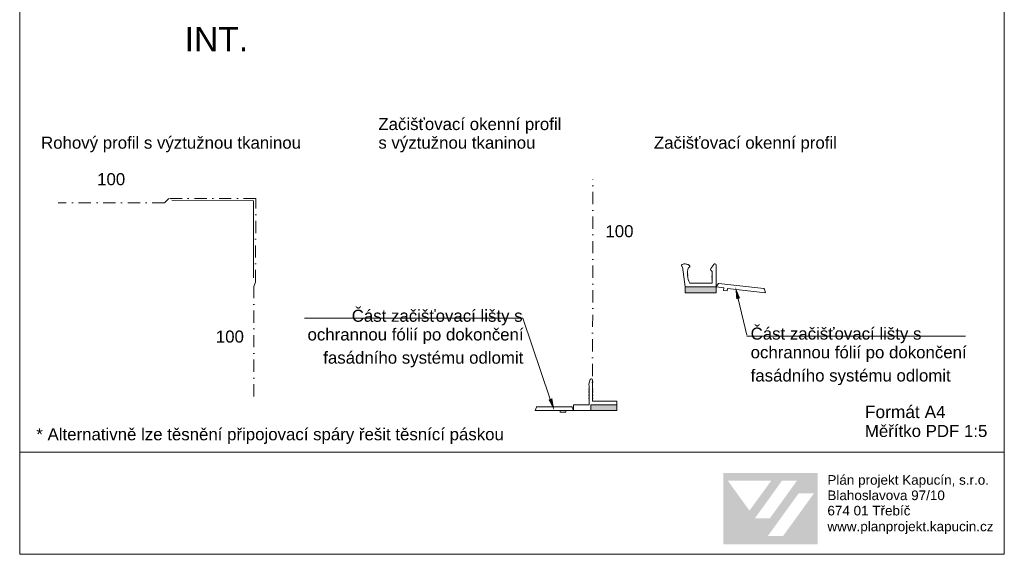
# Model space of a CAD drawing. Header units: millimetres. Extents: x -172116 to -156978, y -29806 to 62594.
# Tile 12 of 23: x -158000 to -156978, y 33513 to 34068. Entities that reach past the tile are written whole.
import ezdxf

# ---------------------------------------------------------------- set-up
doc = ezdxf.new("R2010")
doc.units = ezdxf.units.MM
doc.header["$MEASUREMENT"] = 0
doc.linetypes.add('VÝZTUŽNÁ_SÍŤ', pattern=[25.4, 12.7, -6.35, 0, -6.35])
doc.styles.add('GENEROVANÝ_STYL_1', font='txt')

msp = doc.modelspace()

# ---------------------------------------------------------------- hatches: boundary and pattern name
at = {"linetype": 'Continuous', "lineweight": 20, "true_color": 0xff6600}
for points in [[(-157309.1, 33790.3), (-157309.1, 33784.4), (-157277.1, 33784.3), (-157277.1, 33790.3)], [(-157380.1, 33668), (-157407.1, 33668), (-157407.1, 33662.2), (-157380.1, 33662.2)]]:
    msp.add_hatch(color=30, dxfattribs=at).paths.add_polyline_path(points)
at = {"linetype": 'Continuous', "lineweight": 13}
for points in [[(-157256.2, 33777.6), (-157252.2, 33778.6), (-157257.1, 33790.3)], [(-157447.2, 33674.7), (-157451.1, 33673.3), (-157445.1, 33662.2)]]:
    msp.add_hatch(color=154, dxfattribs=at).paths.add_polyline_path(points)
h = msp.add_hatch(color=1, dxfattribs=at)
h.paths.add_polyline_path([(-157269.5, 33523.3), (-157171.7, 33523.3), (-157171.7, 33597.1), (-157269.5, 33597.1)])
h.paths.add_polyline_path([(-157265, 33589.3), (-157219.9, 33589.2), (-157242.5, 33558.1)], flags=0)
h.paths.add_polyline_path([(-157236.9, 33550.1), (-157208.6, 33589.4), (-157193, 33589.4), (-157221.4, 33550.1)], flags=0)
h.paths.add_polyline_path([(-157207.7, 33531.7), (-157223.5, 33531.7), (-157191.5, 33576), (-157175.6, 33576)], flags=0)

# ---------------------------------------------------------------- linework, layer by layer
at = {"color": 7, "linetype": 'VÝZTUŽNÁ_SÍŤ', "lineweight": 13}
for p, q in [((-157405.4, 33672.3), (-157405, 33902.3)), ((-157845.2, 33882), (-157849.6, 33877.6)), ((-157754.9, 33882), (-157845.2, 33882)), ((-157755.2, 33795.3), (-157754.9, 33882)), ((-157849.6, 33877.6), (-157960.2, 33877.6)), ((-157756.9, 33790.9), (-157755.2, 33795.3)), ((-157756.8, 33676.7), (-157756.9, 33790.9))]:
    msp.add_line(p, q, dxfattribs=at)
at = {"color": 48, "linetype": 'Continuous', "lineweight": 20, "true_color": 0x5a400a}
for p, q in [((-157309.1, 33790.3), (-157312.1, 33811.3)), ((-157282.5, 33809.4), (-157279.4, 33813.8)), ((-157281.4, 33806.7), (-157282.5, 33807.9)), ((-157278.5, 33814.3), (-157278.3, 33814.3)), ((-157277.1, 33813.1), (-157277.1, 33790.3)), ((-157306.8, 33803.9), (-157306.4, 33803.7)), ((-157306.8, 33803.5), (-157306.4, 33803.7)), ((-157306.8, 33803.1), (-157306.4, 33802.9)), ((-157306.8, 33802.7), (-157306.4, 33802.9)), ((-157306.7, 33802.3), (-157306.3, 33802.1)), ((-157306.7, 33801.9), (-157306.3, 33802.1)), ((-157281.1, 33802.1), (-157281.5, 33801.9)), ((-157281.1, 33801.7), (-157281.5, 33801.9)), ((-157281.1, 33801.3), (-157281.5, 33801.1)), ((-157281.1, 33800.9), (-157281.5, 33801.1)), ((-157281.1, 33800.5), (-157281.5, 33800.3)), ((-157281.1, 33800.1), (-157281.5, 33800.3)), ((-157281.1, 33799.7), (-157281.5, 33799.5)), ((-157281.1, 33799.3), (-157281.5, 33799.5)), ((-157281.1, 33798.9), (-157281.5, 33798.7)), ((-157281.1, 33798.5), (-157281.5, 33798.7)), ((-157281.1, 33794.3), (-157281.1, 33805.9)), ((-157309.1, 33790.3), (-157309.1, 33784.4)), ((-157309.1, 33790.3), (-157277.1, 33790.3)), ((-157304.6, 33794.3), (-157281.1, 33794.3)), ((-157277.1, 33790.3), (-157275, 33793.6)), ((-157277.1, 33790.3), (-157277.1, 33784.3)), ((-157269.1, 33789.4), (-157277.1, 33790.3)), ((-157274.3, 33794), (-157227.6, 33788.6)), ((-157269.4, 33786.8), (-157269.1, 33789.4)), ((-157265.5, 33786.3), (-157269.4, 33786.8)), ((-157265.2, 33788.9), (-157265.5, 33786.3)), ((-157225.7, 33784.4), (-157265.2, 33788.9)), ((-157225.7, 33784.4), (-157226.9, 33788.1)), ((-157309.1, 33784.4), (-157277.1, 33784.3)), ((-157406.8, 33694.8), (-157406.6, 33694.8)), ((-157409.3, 33689.4), (-157407.7, 33694.3)), ((-157408.8, 33684.9), (-157409.2, 33684.7)), ((-157408.8, 33684.5), (-157409.2, 33684.7)), ((-157408.8, 33688), (-157408.8, 33668.6)), ((-157405.4, 33672.3), (-157405.4, 33693.7)), ((-157405.4, 33684.9), (-157405.1, 33684.7)), ((-157405.4, 33684.5), (-157405.1, 33684.7)), ((-157408.8, 33684.1), (-157409.2, 33683.9)), ((-157408.8, 33683.7), (-157409.2, 33683.9)), ((-157408.8, 33683.4), (-157409.2, 33683.2)), ((-157408.8, 33683), (-157409.2, 33683.2)), ((-157408.8, 33682.6), (-157409.2, 33682.4)), ((-157408.8, 33682.2), (-157409.2, 33682.4)), ((-157408.8, 33681.8), (-157409.2, 33681.6)), ((-157408.8, 33681.4), (-157409.2, 33681.6)), ((-157408.8, 33681.1), (-157409.2, 33680.9)), ((-157408.8, 33680.7), (-157409.2, 33680.9)), ((-157408.8, 33680.3), (-157409.2, 33680.1)), ((-157408.8, 33679.9), (-157409.2, 33680.1)), ((-157408.8, 33679.5), (-157409.2, 33679.3)), ((-157408.8, 33679.1), (-157409.2, 33679.3)), ((-157408.8, 33678.7), (-157409.2, 33678.5)), ((-157408.8, 33678.3), (-157409.2, 33678.5)), ((-157408.8, 33678), (-157409.2, 33677.8)), ((-157408.8, 33677.6), (-157409.2, 33677.8)), ((-157408.8, 33677.3), (-157409.2, 33677.1)), ((-157408.8, 33676.9), (-157409.2, 33677.1)), ((-157408.8, 33676.5), (-157409.2, 33676.3)), ((-157408.8, 33676.1), (-157409.2, 33676.3)), ((-157408.8, 33675.7), (-157409.2, 33675.5)), ((-157408.8, 33675.3), (-157409.2, 33675.5)), ((-157408.8, 33674.9), (-157409.2, 33674.8)), ((-157408.8, 33674.6), (-157409.2, 33674.8)), ((-157405.4, 33684.1), (-157405.1, 33683.9)), ((-157405.4, 33683.7), (-157405.1, 33683.9)), ((-157405.4, 33683.4), (-157405.1, 33683.2)), ((-157405.4, 33683), (-157405.1, 33683.2)), ((-157405.4, 33682.6), (-157405.1, 33682.4)), ((-157405.4, 33682.2), (-157405.1, 33682.4)), ((-157405.4, 33681.8), (-157405.1, 33681.6)), ((-157405.4, 33681.4), (-157405.1, 33681.6)), ((-157405.4, 33681.1), (-157405.1, 33680.9)), ((-157405.4, 33680.7), (-157405.1, 33680.9)), ((-157405.4, 33680.3), (-157405.1, 33680.1)), ((-157405.4, 33679.9), (-157405.1, 33680.1)), ((-157405.4, 33679.5), (-157405.1, 33679.3)), ((-157405.4, 33679.1), (-157405.1, 33679.3)), ((-157405.4, 33678.7), (-157405.1, 33678.5)), ((-157405.4, 33678.3), (-157405.1, 33678.5)), ((-157405.4, 33678), (-157405.1, 33677.8)), ((-157405.4, 33677.6), (-157405.1, 33677.8)), ((-157405.4, 33677.3), (-157405.1, 33677.1)), ((-157405.4, 33676.9), (-157405.1, 33677.1)), ((-157405.4, 33676.5), (-157405.1, 33676.3)), ((-157405.4, 33676.1), (-157405.1, 33676.3)), ((-157405.4, 33675.7), (-157405.1, 33675.5)), ((-157405.4, 33675.3), (-157405.1, 33675.5)), ((-157405.4, 33674.9), (-157405.1, 33674.8)), ((-157405.4, 33674.6), (-157405.1, 33674.8)), ((-157465.1, 33662.2), (-157463.5, 33665.6)), ((-157427.4, 33666), (-157462.8, 33666)), ((-157425.1, 33662.2), (-157426.7, 33665.6)), ((-157425.1, 33667.4), (-157425.1, 33662.2)), ((-157409.4, 33668), (-157424.5, 33668)), ((-157408.8, 33674.2), (-157409.2, 33674)), ((-157408.8, 33673.8), (-157409.2, 33674)), ((-157380.1, 33668), (-157407.1, 33668)), ((-157407.1, 33662.2), (-157407.1, 33668)), ((-157405.4, 33674.2), (-157405.1, 33674)), ((-157405.4, 33673.8), (-157405.1, 33674)), ((-157380.5, 33671.9), (-157405, 33671.9)), ((-157380.1, 33671.5), (-157380.1, 33668)), ((-157380.1, 33668), (-157380.1, 33662.2)), ((-157425.1, 33662.2), (-157465.1, 33662.2)), ((-157439.1, 33660.2), (-157439.1, 33662.2)), ((-157433.1, 33660.2), (-157439.1, 33660.2)), ((-157433.1, 33662.2), (-157433.1, 33660.2)), ((-157407.1, 33662.2), (-157425.1, 33662.2))]:
    msp.add_line(p, q, dxfattribs=at)
at = {"color": 7, "linetype": 'Continuous', "lineweight": 20}
msp.add_line((-157277.1, 33790.3), (-157277.1, 33789.5), dxfattribs=at)
at = {"color": 154, "linetype": 'Continuous', "lineweight": 13}
for p, q in [((-157254.2, 33778.1), (-157245.3, 33740.4)), ((-157479.6, 33757.8), (-157704.5, 33757.8)), ((-157477.6, 33757.8), (-157479.6, 33757.8)), ((-157449.2, 33674), (-157477.6, 33757.8)), ((-157245.3, 33739.3), (-157243.3, 33739.3)), ((-157243.3, 33739.3), (-157018.4, 33739.3)), ((-158000, 33618.7), (-156978, 33618.7))]:
    msp.add_line(p, q, dxfattribs=at)
at = {"color": 30, "linetype": 'Continuous', "lineweight": 20, "true_color": 0xff6600}
msp.add_line((-157407.1, 33662.2), (-157380.1, 33662.2), dxfattribs=at)
at = {"color": 154, "linetype": 'Continuous', "lineweight": 13}
msp.add_lwpolyline([(-158000, 34980), (-156978, 34980), (-156978, 33512.8), (-158000, 33512.8)], close=True, dxfattribs=at)
at = {"color": 48, "linetype": 'Continuous', "lineweight": 20, "true_color": 0x5a400a}
msp.add_lwpolyline([(-157757.3, 33799.8), (-157757.3, 33879.9), (-157842, 33880.6)], dxfattribs=at)
at = {"color": 48, "linetype": 'Continuous', "lineweight": 20, "true_color": 0x5a400a, "flags": 128}
msp.add_lwpolyline([(-157305.9, 33810.4), (-157305.3, 33810.6), (-157304.8, 33810.9), (-157304.5, 33811.2), (-157304.4, 33811.6), (-157304.4, 33812), (-157304.6, 33812.4), (-157304.9, 33812.8), (-157305.4, 33813.1), (-157306, 33813.5), (-157306.7, 33813.7), (-157307.5, 33814), (-157308.3, 33814.1), (-157309.1, 33814.2), (-157309.9, 33814.2), (-157310.7, 33814.2), (-157311.4, 33814), (-157312, 33813.8), (-157312.5, 33813.5), (-157312.8, 33813.2), (-157313, 33812.9), (-157313, 33812.5), (-157312.9, 33812.1), (-157312.6, 33811.7), (-157312.1, 33811.3)], dxfattribs=at)
at = {"color": 48, "linetype": 'Continuous', "lineweight": 20, "true_color": 0x5a400a}
for centre, radius, start, end in [((-157284.8, 33804), 22, 163.0254, 206.0671), ((-157281.6, 33808.7), 1.2, 144.8428, 220.7557), ((-157278.5, 33813.1), 1.2, 90, 144.8428), ((-157278.3, 33813.1), 1.2, 0, 90), ((-157282.3, 33805.9), 1.2, 0, 40.7557), ((-157274.4, 33793.2), 0.8, 83.3858, 148.3071), ((-157227.7, 33787.8), 0.8, 18.4644, 83.3858), ((-157406.8, 33693.7), 1.16, 90, 144.8428), ((-157406.6, 33693.7), 1.16, 0, 90), ((-157408.2, 33689), 1.16, 162.5804, 238.4933), ((-157462.8, 33665.3), 0.773, 89.9197, 154.841), ((-157427.4, 33665.3), 0.773, 25.159, 90.0803), ((-157424.5, 33667.4), 0.6, 90, 180.0002), ((-157409.4, 33668.6), 0.6, 270, 0), ((-157405, 33672.3), 0.4, 180, 270), ((-157380.5, 33671.5), 0.4, 0, 90)]:
    msp.add_arc(centre, radius, start, end, dxfattribs=at)

# ---------------------------------------------------------------- texts
at = {"color": 154, "linetype": 'Continuous', "lineweight": 13, "style": 'GENEROVANÝ_STYL_1'}
for s, insert, char_height, attachment_point in [('\\A1;{\\pqr;\\fArial|b0|i0|c238|p38;INT.}', (-157762.8, 34035.1), 25, 9), ('\\A1;{\\pql;\\fArial|b0|i0|c238|p38;Rohový profil s výztužnou tkaninou}', (-157977.8, 33930.1), 12.5, 7), ('\\A1;{\\pql;\\fArial|b0|i0|c238|p38;Začišťovací okenní profil}', (-157341.7, 33930.1), 12.5, 7), ('\\A1;{\\pql;\\fArial|b0|i0|c238|p38;100}', (-157919.6, 33895.8), 12.5, 7), ('\\A1;{\\pql;\\fArial|b0|i0|c238|p38;100}', (-157392, 33841.8), 12.5, 7), ('\\A1;{\\pql;\\fArial|b0|i0|c238|p38;Část začišťovací lišty s}', (-157655.3, 33750.4), 12.5, 7), ('\\A1;{\\pql;\\fArial|b0|i0|c238|p38;ochrannou fólií po dokončení}', (-157701.2, 33731), 12.5, 7), ('\\A1;{\\pql;\\fArial|b0|i0|c238|p38;Část začišťovací lišty s}', (-157241.3, 33731.9), 12.5, 7), ('\\A1;{\\pql;\\fArial|b0|i0|c238|p38;100}', (-157796.4, 33732.4), 12.5, 7), ('\\A1;{\\pql;\\fArial|b0|i0|c238|p38;ochrannou fólií po dokončení}', (-157241.3, 33712.5), 12.5, 7), ('\\A1;{\\pql;\\fArial|b0|i0|c238|p38;fasádního systému odlomit}', (-157684.9, 33706.9), 12.5, 7), ('\\A1;{\\pql;\\fArial|b0|i0|c238|p38;fasádního systému odlomit}', (-157241.3, 33688.4), 12.5, 7), ('\\A1;{\\pql;\\fArial|b0|i0|c238|p38;* Alternativně lze těsnění připojovací spáry řešit \\fArial|b0|i0|c238|p38;těsnící \\fArial|b0|i0|c238|p38;páskou }', (-157982.7, 33627.4), 12.5, 7)]:
    msp.add_mtext(s, dxfattribs=dict(at, insert=insert, char_height=char_height, attachment_point=attachment_point))
at = {"color": 154, "linetype": 'Continuous', "lineweight": 13, "attachment_point": 7, "style": 'GENEROVANÝ_STYL_1'}
for s, insert, char_height, line_spacing_factor in [('\\A1;{\\pql;\\fArial|b0|i0|c238|p38;Začišťovací okenní profil \\P\\pql;\\fArial|b0|i0|c238|p38;s výztužnou tkaninou}', (-157627.7, 33930.1), 12.5, 0.927826), ('\\A1;{\\pql;\\fArial|b0|i0|c238|p38;Formát A\\fArial|b0|i0|c238|p38;\\H0.970727x;4\\P\\pql;\\fArial|b0|i0|c238|p38;Měřítko PDF 1:5}', (-157122.7, 33634.4), 12.877, 0.931841)]:
    msp.add_mtext(s, dxfattribs=dict(at, insert=insert, char_height=char_height, line_spacing_factor=line_spacing_factor))
at = {"color": 7, "linetype": 'Continuous', "lineweight": 20, "char_height": 10, "attachment_point": 7, "style": 'GENEROVANÝ_STYL_1'}
for s, insert in [('\\A1;{\\pql;\\fArial|b0|i0|c238|p38;Plán projekt Kapucín, s.r.o.}', (-157161.6, 33582)), ('\\A1;{\\pql;\\fArial|b0|i0|c238|p38;Blahoslavova 97/10}', (-157161.6, 33568.9)), ('\\A1;{\\pql;\\fArial|b0|i0|c238|p38;674 01 Třebíč}', (-157161.6, 33553)), ('\\A1;{\\pql;\\fArial|b0|i0|c238|p38;www.planprojekt.kapucin.cz}', (-157161.6, 33533.7))]:
    msp.add_mtext(s, dxfattribs=dict(at, insert=insert))

doc.saveas('drawing.dxf')
